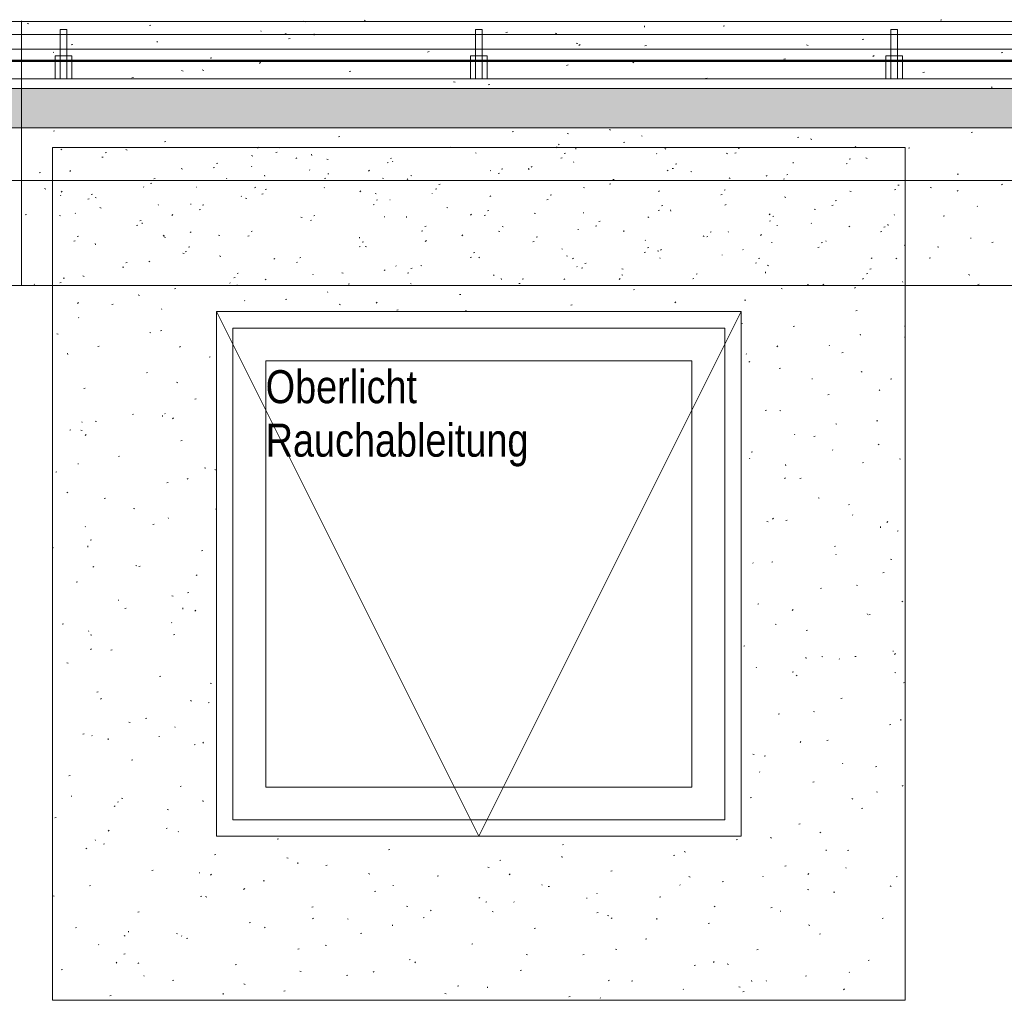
# Model space of a CAD drawing. Extents: x -743 to 300, y 62 to 1112.
# Tile 117 of 179: x -219 to -159, y 711 to 771. Entities that reach past the tile are written whole.
import ezdxf
from ezdxf.lldxf.tags import DXFTag

# ---------------------------------------------------------------- set-up
doc = ezdxf.new("R2010")
doc.units = 0
doc.layers.get('0').update_dxf_attribs({"lineweight": 13})
for name, color, linetype, lineweight, true_color in [('30 -36 Dächer- 3 Dachbeläge', 7, 'Continuous', 15, 0x9999ff), ('30 -36 Dächer- 3 Dachbeläge Gründach', 9, 'Continuous', 9, 0x808080), ('30 -36 Dächer- 4 Dachbekleidungen', 7, 'Continuous', 9, 0xccccff), ('40 -43 Lüftungsanlagen - Entrauchung', 7, 'Continuous', 9, 0xd7f2ff), ('60- 61 allgemeine Ausstattung- 4 Terrassen', 9, 'Continuous', 9, 0x808080), ('70 -72 Beschriftung- 1 Beschriftung allgemein', 7, 'Continuous', 9, 0xff6633), ('70 -76 Bemaßung- 2 Allgemein', 9, 'Continuous', 5, 0x808080)]:
    doc.layers.add(name, color=color, linetype=linetype, lineweight=lineweight, true_color=true_color)
doc.layers.add('70 -73 Bauteildarst.- 2 verdeckt 0.15', color=7, linetype='grob-A06CPV7GL0', lineweight=15)
doc.styles.get("Standard").update_dxf_attribs({"font": 'ARIALN.TTF'})
tags = doc.linetypes.add('grob-A06CPV7GL0', pattern=[14, 3, -8, 3]).pattern_tags.tags
tags[8:9] = [DXFTag(74, 4), DXFTag(75, 0), DXFTag(340, '0'), DXFTag(46, 0.0), DXFTag(50, 0.0), DXFTag(44, 0.0), DXFTag(45, 0.0)]
tags[6:7] = [DXFTag(74, 4), DXFTag(75, 0), DXFTag(340, '0'), DXFTag(46, 0.0), DXFTag(50, 0.0), DXFTag(44, 0.0), DXFTag(45, 0.0)]
tags[4:5] = [DXFTag(74, 4), DXFTag(75, 0), DXFTag(340, '0'), DXFTag(46, 0.0), DXFTag(50, 0.0), DXFTag(44, 0.0), DXFTag(45, 0.0)]

# ---------------------------------------------------------------- blocks, each defined once
blk = doc.blocks.new('Referenz-A06CPV7ML0')
at = {"layer": '30 -36 Dächer- 3 Dachbeläge', "color": 0, "linetype": 'Continuous', "ltscale": 0.15}
for p, q in [((76.456, 766.512), (-606.852, 766.512)), ((-603.052, 764.112), (76.456, 764.112))]:
    blk.add_line(p, q, dxfattribs=at)
at = {"layer": '30 -36 Dächer- 3 Dachbeläge', "color": 0, "lineweight": 9}
for p, q in [((-603.052, 764.112), (76.456, 764.112)), ((-216.804, 763.923), (-216.728, 763.942)), ((-182.887, 764.014), (-182.814, 763.985)), ((-199.414, 763.577), (-199.338, 763.596)), ((-188.809, 763.88), (-188.733, 763.9)), ((-185.459, 763.767), (-185.383, 763.744)), ((-180.893, 763.611), (-180.92, 763.64)), ((-171.42, 763.535), (-171.343, 763.554)), ((-170.623, 763.44), (-170.55, 763.41)), ((-160.815, 763.838), (-160.738, 763.857)), ((-216.292, 762.825), (-216.357, 762.78)), ((-212.377, 762.788), (-212.304, 762.759)), ((-210.019, 763.274), (-209.943, 763.293)), ((-204.287, 762.943), (-204.345, 762.889)), ((-203.033, 762.906), (-203.008, 762.912)), ((-192.629, 762.928), (-192.553, 762.947)), ((-186.07, 762.962), (-186.128, 762.908)), ((-185.958, 763.091), (-185.985, 763.121)), ((-184.931, 762.828), (-184.938, 762.899)), ((-182.024, 763.231), (-181.948, 763.25)), ((-179.509, 762.857), (-179.436, 762.827)), ((-175.038, 762.863), (-174.961, 762.883)), ((-167.853, 762.982), (-167.911, 762.928)), ((-164.635, 762.885), (-164.558, 762.905)), ((-213.839, 762.321), (-213.763, 762.34)), ((-213.637, 762.603), (-213.561, 762.622)), ((-204.712, 762.424), (-204.637, 762.401)), ((-203.234, 762.625), (-203.158, 762.644)), ((-201.947, 762.29), (-202.011, 762.245)), ((-201.046, 762.436), (-201.053, 762.506)), ((-200.114, 762.214), (-200.041, 762.184)), ((-196.248, 762.257), (-196.171, 762.276)), ((-191.023, 762.572), (-191.05, 762.601)), ((-185.844, 762.279), (-185.768, 762.298)), ((-185.643, 762.56), (-185.566, 762.579)), ((-179.996, 762.529), (-180.022, 762.559)), ((-175.755, 762.565), (-175.68, 762.542)), ((-175.24, 762.582), (-175.163, 762.601)), ((-168.253, 762.214), (-168.177, 762.233)), ((-167.245, 762.282), (-167.172, 762.252)), ((-208.999, 761.631), (-208.926, 761.601)), ((-207.054, 761.672), (-206.978, 761.691)), ((-206.853, 761.954), (-206.776, 761.973)), ((-204.708, 761.779), (-204.695, 761.747)), ((-201.153, 761.533), (-201.179, 761.562)), ((-197.53, 761.528), (-197.588, 761.474)), ((-196.449, 761.976), (-196.373, 761.995)), ((-196.088, 762.052), (-196.115, 762.082)), ((-189.463, 761.608), (-189.386, 761.627)), ((-187.85, 761.639), (-187.777, 761.61)), ((-187.793, 761.563), (-187.8, 761.633)), ((-187.601, 761.756), (-187.666, 761.711)), ((-185.061, 762.01), (-185.087, 762.039)), ((-179.313, 761.547), (-179.371, 761.494)), ((-179.06, 761.63), (-178.983, 761.649)), ((-178.858, 761.911), (-178.782, 761.93)), ((-171.678, 761.955), (-171.685, 762.026)), ((-168.455, 761.933), (-168.378, 761.952)), ((-217.659, 761.369), (-217.583, 761.388)), ((-215.748, 761.509), (-215.805, 761.455)), ((-210.673, 761.001), (-210.596, 761.02)), ((-206.218, 761.013), (-206.244, 761.043)), ((-203.908, 761.171), (-203.916, 761.241)), ((-200.269, 761.023), (-200.193, 761.042)), ((-200.068, 761.304), (-199.991, 761.323)), ((-196.736, 761.056), (-196.663, 761.027)), ((-195.191, 760.971), (-195.217, 761)), ((-195.008, 761.222), (-194.933, 761.199)), ((-190.126, 761.49), (-190.152, 761.52)), ((-189.665, 761.326), (-189.588, 761.345)), ((-182.678, 760.959), (-182.602, 760.978)), ((-177.929, 761.465), (-177.853, 761.442)), ((-175.586, 761.065), (-175.513, 761.035)), ((-173.256, 761.221), (-173.32, 761.176)), ((-172.275, 760.981), (-172.198, 761)), ((-172.073, 761.262), (-171.997, 761.281)), ((-161.67, 761.284), (-161.593, 761.303)), ((-217.34, 760.413), (-217.267, 760.384)), ((-211.283, 760.494), (-211.309, 760.523)), ((-210.874, 760.72), (-210.798, 760.739)), ((-208.101, 760.502), (-208.066, 760.499)), ((-204.463, 760.509), (-204.527, 760.464)), ((-203.888, 760.352), (-203.811, 760.371)), ((-200.255, 760.452), (-200.282, 760.481)), ((-193.485, 760.374), (-193.408, 760.393)), ((-193.283, 760.655), (-193.206, 760.674)), ((-184.472, 760.482), (-184.399, 760.452)), ((-182.88, 760.677), (-182.803, 760.696)), ((-175.893, 760.309), (-175.817, 760.328)), ((-165.49, 760.331), (-165.414, 760.35)), ((-165.288, 760.613), (-165.212, 760.632)), ((-163.323, 760.49), (-163.25, 760.46)), ((-158.91, 760.686), (-158.975, 760.641)), ((-216.348, 759.974), (-216.374, 760.004)), ((-216.275, 760.248), (-216.333, 760.194)), ((-214.694, 759.767), (-214.618, 759.786)), ((-214.493, 760.049), (-214.416, 760.068)), ((-214.262, 759.88), (-214.186, 759.857)), ((-205.32, 759.932), (-205.347, 759.961)), ((-205.077, 759.839), (-205.004, 759.809)), ((-204.09, 760.071), (-204.013, 760.09)), ((-198.058, 760.267), (-198.116, 760.214)), ((-197.182, 760.122), (-197.107, 760.099)), ((-197.103, 759.703), (-197.027, 759.722)), ((-196.29, 759.723), (-196.255, 759.72)), ((-193.706, 760.143), (-193.692, 760.11)), ((-190.118, 759.975), (-190.182, 759.93)), ((-186.7, 759.725), (-186.623, 759.744)), ((-186.498, 760.006), (-186.422, 760.025)), ((-179.841, 760.287), (-179.899, 760.233)), ((-176.095, 760.028), (-176.018, 760.047)), ((-172.208, 759.907), (-172.135, 759.877)), ((-168.225, 760.263), (-168.15, 760.24)), ((-161.624, 760.306), (-161.681, 760.252)), ((-213.962, 759.256), (-213.889, 759.226)), ((-210.385, 759.413), (-210.412, 759.442)), ((-208.432, 759.471), (-208.397, 759.468)), ((-207.91, 759.118), (-207.833, 759.137)), ((-207.708, 759.4), (-207.631, 759.419)), ((-197.305, 759.422), (-197.228, 759.441)), ((-192.813, 759.264), (-192.74, 759.235)), ((-179.713, 759.357), (-179.637, 759.376)), ((-175.772, 759.44), (-175.837, 759.395)), ((-170.399, 759.162), (-170.323, 759.139)), ((-169.31, 759.379), (-169.234, 759.398)), ((-169.108, 759.66), (-169.032, 759.679)), ((-160.43, 759.318), (-160.456, 759.347)), ((-218.515, 758.815), (-218.438, 758.834)), ((-216.435, 758.78), (-216.36, 758.757)), ((-215.45, 758.893), (-215.477, 758.922)), ((-209.518, 758.833), (-209.576, 758.78)), ((-201.699, 758.681), (-201.626, 758.652)), ((-200.923, 758.75), (-200.847, 758.769)), ((-196.621, 758.691), (-196.586, 758.689)), ((-195.263, 758.651), (-195.27, 758.722)), ((-191.301, 758.853), (-191.359, 758.799)), ((-190.52, 758.772), (-190.443, 758.791)), ((-190.318, 759.054), (-190.242, 759.073)), ((-187.478, 758.92), (-187.403, 758.897)), ((-184.479, 758.943), (-184.444, 758.941)), ((-180.549, 758.689), (-180.476, 758.66)), ((-179.915, 759.076), (-179.838, 759.095)), ((-179.147, 759.043), (-179.155, 759.114)), ((-173.084, 758.872), (-173.142, 758.818)), ((-172.928, 758.708), (-172.852, 758.727)), ((-165.495, 758.798), (-165.521, 758.827)), ((-162.525, 758.73), (-162.449, 758.749)), ((-211.73, 758.166), (-211.653, 758.185)), ((-211.528, 758.447), (-211.452, 758.466)), ((-211.378, 758.259), (-211.385, 758.329)), ((-201.125, 758.469), (-201.048, 758.488)), ((-194.138, 758.101), (-194.062, 758.12)), ((-189.435, 758.107), (-189.362, 758.077)), ((-183.735, 758.123), (-183.659, 758.142)), ((-183.533, 758.405), (-183.457, 758.424)), ((-173.13, 758.427), (-173.054, 758.446)), ((-172.668, 758.164), (-172.633, 758.162)), ((-170.56, 758.279), (-170.586, 758.308)), ((-168.286, 758.115), (-168.213, 758.085)), ((-166.143, 758.059), (-166.067, 758.078)), ((-165.894, 758.171), (-165.902, 758.241)), ((-215.348, 757.495), (-215.272, 757.514)), ((-210.046, 757.573), (-210.104, 757.519)), ((-210.04, 757.464), (-209.967, 757.434)), ((-208.397, 757.774), (-208.461, 757.729)), ((-206.732, 757.578), (-206.656, 757.555)), ((-204.945, 757.517), (-204.868, 757.536)), ((-204.743, 757.798), (-204.667, 757.817)), ((-198.125, 757.386), (-198.132, 757.457)), ((-194.34, 757.82), (-194.263, 757.839)), ((-191.829, 757.592), (-191.886, 757.538)), ((-189.652, 757.82), (-189.577, 757.797)), ((-187.353, 757.452), (-187.277, 757.471)), ((-184.81, 757.912), (-184.775, 757.91)), ((-182.01, 757.778), (-182.017, 757.849)), ((-177.171, 757.532), (-177.098, 757.502)), ((-176.95, 757.474), (-176.874, 757.493)), ((-176.748, 757.755), (-176.672, 757.774)), ((-175.625, 757.759), (-175.651, 757.788)), ((-173.612, 757.611), (-173.669, 757.558)), ((-166.345, 757.777), (-166.269, 757.796)), ((-160.857, 757.385), (-160.822, 757.383)), ((-215.55, 757.213), (-215.473, 757.232)), ((-214.24, 756.994), (-214.248, 757.064)), ((-208.563, 756.845), (-208.487, 756.865)), ((-198.16, 756.867), (-198.084, 756.887)), ((-197.958, 757.149), (-197.882, 757.168)), ((-197.776, 756.889), (-197.703, 756.86)), ((-194.051, 757.239), (-194.116, 757.194)), ((-187.555, 757.171), (-187.479, 757.19)), ((-185.755, 756.72), (-185.781, 756.75)), ((-180.69, 757.24), (-180.716, 757.269)), ((-180.568, 756.803), (-180.492, 756.822)), ((-172.999, 757.133), (-172.964, 757.131)), ((-170.165, 756.825), (-170.089, 756.844)), ((-169.964, 757.106), (-169.887, 757.125)), ((-169.662, 757.197), (-169.688, 757.227)), ((-164.908, 756.957), (-164.852, 756.935)), ((-162.869, 756.86), (-162.793, 756.837)), ((-159.56, 757.128), (-159.484, 757.147)), ((-208.905, 756.478), (-208.83, 756.455)), ((-208.765, 756.564), (-208.688, 756.583)), ((-206.662, 756.306), (-206.589, 756.277)), ((-203.289, 756.158), (-203.347, 756.104)), ((-201.778, 756.196), (-201.702, 756.215)), ((-191.375, 756.218), (-191.299, 756.237)), ((-191.173, 756.5), (-191.097, 756.519)), ((-190.819, 756.201), (-190.846, 756.23)), ((-185.512, 756.314), (-185.439, 756.285)), ((-185.072, 756.177), (-185.13, 756.124)), ((-180.77, 756.522), (-180.694, 756.541)), ((-179.949, 756.618), (-179.873, 756.595)), ((-179.792, 756.158), (-179.818, 756.188)), ((-179.706, 756.705), (-179.77, 756.66)), ((-176.014, 756.382), (-176.001, 756.349)), ((-174.727, 756.678), (-174.753, 756.707)), ((-173.784, 756.154), (-173.707, 756.173)), ((-166.855, 756.197), (-166.913, 756.143)), ((-165.36, 756.17), (-165.425, 756.125)), ((-163.38, 756.176), (-163.304, 756.195)), ((-212.585, 755.612), (-212.509, 755.631)), ((-212.383, 755.893), (-212.307, 755.912)), ((-210.913, 755.993), (-210.977, 755.948)), ((-201.98, 755.915), (-201.904, 755.934)), ((-195.884, 755.681), (-195.911, 755.711)), ((-194.993, 755.547), (-194.917, 755.566)), ((-194.398, 755.732), (-194.325, 755.702)), ((-184.857, 755.639), (-184.883, 755.668)), ((-184.59, 755.569), (-184.514, 755.588)), ((-184.388, 755.851), (-184.312, 755.87)), ((-182.122, 755.518), (-182.047, 755.495)), ((-173.985, 755.872), (-173.909, 755.892)), ((-173.249, 755.74), (-173.176, 755.71)), ((-166.999, 755.505), (-166.922, 755.524)), ((-216.203, 754.941), (-216.127, 754.96)), ((-215.003, 755.089), (-214.93, 755.059)), ((-205.8, 754.963), (-205.724, 754.982)), ((-205.598, 755.244), (-205.522, 755.263)), ((-200.949, 755.162), (-200.976, 755.191)), ((-199.202, 755.276), (-199.126, 755.253)), ((-196.568, 755.458), (-196.632, 755.413)), ((-195.195, 755.266), (-195.119, 755.285)), ((-189.922, 755.119), (-189.948, 755.149)), ((-189.479, 754.867), (-189.487, 754.937)), ((-182.222, 754.924), (-182.287, 754.879)), ((-182.134, 755.157), (-182.061, 755.127)), ((-177.805, 754.92), (-177.729, 754.939)), ((-177.604, 755.201), (-177.527, 755.22)), ((-173.364, 755.259), (-173.372, 755.329)), ((-167.383, 754.936), (-167.44, 754.882)), ((-167.2, 755.223), (-167.124, 755.242)), ((-160.985, 755.165), (-160.912, 755.136)), ((76.456, 754.512), (-593.852, 754.512)), ((-217.976, 754.59), (-217.962, 754.557)), ((-216.405, 754.659), (-216.329, 754.678)), ((-206.014, 754.642), (-206.041, 754.672)), ((-205.595, 754.474), (-205.602, 754.545)), ((-203.817, 754.897), (-203.874, 754.844)), ((-202.739, 754.514), (-202.734, 754.512)), ((-198.813, 754.595), (-198.737, 754.614)), ((-194.987, 754.6), (-195.013, 754.629)), ((-188.41, 754.617), (-188.334, 754.636)), ((-188.209, 754.898), (-188.132, 754.917)), ((-185.6, 754.917), (-185.657, 754.863)), ((-170.819, 754.552), (-170.742, 754.571)), ((-169.871, 754.582), (-169.798, 754.553)), ((-167.877, 754.389), (-167.941, 754.344)), ((-165.011, 754.745), (-164.998, 754.713)), ((-160.416, 754.574), (-160.339, 754.593)), ((-211.625, 753.931), (-211.552, 753.902)), ((-209.418, 754.291), (-209.342, 754.311)), ((-200.052, 754.08), (-200.078, 754.11)), ((-192.029, 753.946), (-191.952, 753.965)), ((-181.424, 754.249), (-181.347, 754.268)), ((-172.419, 754.316), (-172.343, 754.293)), ((-215.277, 753.463), (-215.335, 753.409)), ((-213.238, 753.339), (-213.162, 753.358)), ((-205.117, 753.561), (-205.143, 753.59)), ((-202.634, 753.642), (-202.557, 753.661)), ((-199.361, 753.357), (-199.288, 753.327)), ((-197.06, 753.483), (-197.118, 753.429)), ((-185.244, 753.296), (-185.167, 753.316)), ((-178.843, 753.502), (-178.9, 753.448)), ((-174.639, 753.6), (-174.562, 753.619)), ((-215.246, 752.522), (-215.273, 752.551)), ((-210.182, 753.042), (-210.208, 753.071)), ((-195.849, 752.993), (-195.772, 753.012)), ((-191.672, 752.974), (-191.596, 752.951)), ((-167.854, 752.951), (-167.778, 752.97)), ((-174.834, 752.207), (-174.761, 752.178)), ((-171.674, 751.998), (-171.598, 752.017)), ((-164.889, 752.014), (-164.852, 752.003)), ((-216.588, 751.556), (-216.515, 751.527)), ((-210.925, 751.631), (-210.85, 751.608)), ((-210.274, 751.737), (-210.197, 751.756)), ((-167.581, 751.474), (-167.588, 751.545)), ((-164.889, 751.349), (-164.852, 751.358)), ((-214.094, 750.785), (-214.017, 750.804)), ((-209.048, 750.788), (-209.105, 750.734)), ((-172.614, 750.827), (-172.671, 750.773)), ((-169.458, 750.826), (-169.485, 750.856)), ((-215.927, 750.297), (-215.934, 750.368)), ((-207.309, 750.136), (-207.232, 750.155)), ((-174.523, 750.307), (-174.55, 750.336)), ((-168.709, 750.397), (-168.633, 750.416)), ((-174.327, 749.873), (-174.391, 749.828)), ((-211.129, 749.183), (-211.053, 749.202)), ((-172.529, 749.444), (-172.453, 749.463)), ((-167.533, 749.258), (-167.46, 749.228)), ((-209.287, 748.607), (-209.214, 748.577)), ((-170.532, 748.821), (-170.496, 748.819)), ((-165.744, 748.795), (-165.668, 748.814)), ((-214.949, 748.231), (-214.873, 748.25)), ((-169.565, 747.843), (-169.488, 747.862)), ((-166.384, 748.151), (-166.442, 748.097)), ((-208.164, 747.582), (-208.088, 747.601)), ((-211.984, 746.629), (-211.908, 746.648)), ((-210.143, 746.513), (-210.151, 746.583)), ((-209.978, 746.671), (-210.004, 746.7)), ((-173.385, 746.89), (-173.308, 746.909)), ((-172.496, 746.883), (-172.423, 746.853)), ((-215.043, 746.151), (-215.069, 746.18)), ((-214.25, 746.231), (-214.177, 746.202)), ((-209.468, 746.426), (-209.532, 746.381)), ((-169.082, 746.067), (-169.007, 746.044)), ((-166.6, 746.241), (-166.523, 746.26)), ((-215.804, 745.677), (-215.728, 745.696)), ((-215.118, 745.684), (-215.043, 745.661)), ((-214.807, 745.418), (-214.864, 745.364)), ((-171.589, 745.431), (-171.576, 745.398)), ((-209.019, 745.028), (-208.943, 745.047)), ((-170.42, 745.288), (-170.343, 745.308)), ((-166.431, 744.822), (-166.496, 744.777)), ((-174.24, 744.336), (-174.163, 744.355)), ((-169.254, 744.455), (-169.281, 744.485)), ((-215.308, 743.626), (-215.273, 743.624)), ((-212.839, 744.075), (-212.763, 744.094)), ((-174.319, 743.936), (-174.346, 743.965)), ((-172.13, 743.512), (-172.137, 743.583)), ((-167.455, 743.687), (-167.379, 743.706)), ((-165.195, 743.933), (-165.122, 743.903)), ((-216.66, 743.123), (-216.583, 743.142)), ((-207.588, 743.382), (-207.513, 743.359)), ((-206.949, 743.282), (-206.876, 743.252)), ((-209.875, 742.474), (-209.798, 742.493)), ((-208.577, 742.742), (-208.635, 742.689)), ((-172.143, 742.781), (-172.201, 742.727)), ((-171.275, 742.734), (-171.199, 742.753)), ((-215.918, 741.909), (-215.982, 741.864)), ((-213.695, 741.521), (-213.618, 741.54)), ((-170.158, 741.558), (-170.085, 741.528)), ((-168.31, 741.133), (-168.234, 741.152)), ((-211.912, 740.907), (-211.839, 740.877)), ((-206.91, 740.872), (-206.852, 740.887)), ((-168.064, 740.51), (-168.029, 740.507)), ((-210.73, 739.92), (-210.654, 739.939)), ((-209.774, 740.3), (-209.8, 740.329)), ((-173.275, 740.12), (-173.2, 740.097)), ((-172.881, 740.305), (-172.946, 740.26)), ((-172.13, 740.18), (-172.054, 740.199)), ((-165.914, 740.106), (-165.972, 740.052)), ((-214.839, 739.78), (-214.865, 739.809)), ((-166.346, 739.728), (-166.354, 739.798)), ((-165.345, 739.531), (-165.269, 739.55)), ((-214.55, 738.967), (-214.474, 738.986)), ((-216.852, 738.522), (-216.802, 738.502)), ((-214.692, 738.551), (-214.7, 738.621)), ((-207.765, 738.318), (-207.689, 738.337)), ((-169.165, 738.579), (-169.089, 738.598)), ((-169.051, 738.084), (-169.077, 738.114)), ((-174.116, 737.565), (-174.142, 737.594)), ((-172.986, 737.626), (-172.909, 737.645)), ((-165.745, 737.818), (-165.67, 737.795)), ((-214.336, 737.372), (-214.394, 737.319)), ((-211.782, 737.436), (-211.706, 737.413)), ((-211.585, 737.366), (-211.509, 737.385)), ((-166.201, 736.977), (-166.124, 736.996)), ((-215.405, 736.413), (-215.329, 736.432)), ((-208.022, 736.858), (-208.087, 736.813)), ((-208.62, 735.764), (-208.544, 735.783)), ((-170.021, 736.025), (-169.944, 736.044)), ((-167.821, 736.233), (-167.748, 736.204)), ((-212.841, 735.315), (-212.805, 735.312)), ((-209.575, 735.582), (-209.502, 735.553)), ((-164.986, 735.254), (-165.051, 735.209)), ((-212.44, 734.812), (-212.364, 734.831)), ((-208.909, 734.766), (-208.916, 734.837)), ((-208.107, 734.697), (-208.164, 734.643)), ((-173.841, 735.072), (-173.764, 735.091)), ((-171.673, 734.736), (-171.73, 734.682)), ((-209.57, 733.928), (-209.596, 733.958)), ((-167.165, 734.48), (-167.152, 734.447)), ((-167.056, 734.423), (-166.98, 734.442)), ((-216.261, 733.859), (-216.184, 733.878)), ((-214.635, 733.409), (-214.661, 733.438)), ((-172.784, 733.858), (-172.711, 733.829)), ((-170.876, 733.471), (-170.8, 733.49)), ((-214.538, 733.207), (-214.465, 733.178)), ((-209.476, 733.21), (-209.399, 733.229)), ((-214.472, 732.342), (-214.537, 732.297)), ((-213.296, 732.257), (-213.219, 732.277)), ((-174.696, 732.518), (-174.62, 732.537)), ((-165.597, 732.198), (-165.561, 732.196)), ((-170.895, 731.766), (-170.902, 731.837)), ((-169.938, 731.872), (-169.863, 731.849)), ((-168.847, 731.713), (-168.873, 731.743)), ((-167.911, 731.869), (-167.835, 731.888)), ((-165.443, 732.06), (-165.501, 732.007)), ((-215.975, 731.489), (-215.899, 731.466)), ((-173.912, 731.194), (-173.938, 731.223)), ((-171.731, 730.917), (-171.655, 730.936)), ((-165.483, 730.909), (-165.41, 730.879)), ((-210.331, 730.656), (-210.255, 730.675)), ((-171.436, 730.738), (-171.501, 730.693)), ((-214.151, 729.703), (-214.075, 729.722)), ((-207.237, 730.257), (-207.164, 730.228)), ((-164.946, 730.268), (-164.87, 730.287)), ((-213.865, 729.327), (-213.923, 729.273)), ((-208.445, 729.187), (-208.37, 729.164)), ((-168.766, 729.315), (-168.69, 729.334)), ((-207.366, 729.054), (-207.29, 729.073)), ((-170.446, 728.534), (-170.373, 728.504)), ((-211.186, 728.102), (-211.11, 728.121)), ((-172.587, 728.363), (-172.51, 728.382)), ((-165.112, 727.981), (-165.119, 728.052)), ((-212.2, 727.882), (-212.127, 727.853)), ((-209.366, 727.557), (-209.393, 727.587)), ((-165.802, 727.713), (-165.725, 727.733)), ((-215.006, 727.149), (-214.93, 727.168)), ((-214.431, 727.038), (-214.458, 727.067)), ((-213.458, 726.805), (-213.465, 726.875)), ((-210.373, 727.003), (-210.338, 727.001)), ((-169.622, 726.761), (-169.545, 726.78)), ((-208.221, 726.5), (-208.145, 726.519)), ((-207.636, 726.652), (-207.694, 726.598)), ((-171.202, 726.69), (-171.26, 726.637)), ((-212.041, 725.548), (-211.965, 725.567)), ((-174.132, 725.925), (-174.056, 725.902)), ((-173.442, 725.809), (-173.365, 725.828)), ((-168.643, 725.342), (-168.669, 725.372)), ((-166.657, 725.159), (-166.581, 725.178)), ((-215.861, 724.595), (-215.785, 724.614)), ((-173.708, 724.823), (-173.734, 724.852)), ((-209.077, 723.946), (-209, 723.965)), ((-170.477, 724.207), (-170.401, 724.226)), ((-164.973, 724.015), (-165.03, 723.961)), ((-215.705, 723.373), (-215.691, 723.34)), ((-212.638, 723.24), (-212.563, 723.217)), ((-207.674, 723.02), (-207.682, 723.09)), ((-174.297, 723.255), (-174.221, 723.274)), ((-168.108, 723.209), (-168.035, 723.179)), ((-166.602, 723.623), (-166.526, 723.6)), ((-213.027, 722.775), (-213.091, 722.729)), ((-212.897, 722.994), (-212.82, 723.013)), ((-209.862, 722.558), (-209.789, 722.528)), ((-167.512, 722.605), (-167.436, 722.624)), ((-216.717, 722.041), (-216.64, 722.06)), ((-209.932, 721.392), (-209.855, 721.411)), ((-171.332, 721.653), (-171.256, 721.672)), ((-214.227, 720.667), (-214.254, 720.696)), ((-213.395, 721.281), (-213.453, 721.228)), ((-209.162, 721.186), (-209.189, 721.216)), ((-203.147, 720.743), (-203.071, 720.762)), ((-175.152, 720.7), (-175.076, 720.72)), ((-173.071, 720.834), (-172.998, 720.804)), ((-169.991, 721.171), (-170.055, 721.126)), ((-214.825, 720.183), (-214.752, 720.153)), ((-213.752, 720.44), (-213.676, 720.459)), ((-196.362, 720.094), (-196.286, 720.113)), ((-185.757, 720.397), (-185.681, 720.416)), ((-169.66, 720.02), (-169.668, 720.09)), ((-206.967, 719.791), (-206.891, 719.81)), ((-202.562, 719.608), (-202.489, 719.579)), ((-185.776, 719.628), (-185.783, 719.698)), ((-178.972, 719.748), (-178.896, 719.767)), ((-178.325, 719.978), (-178.25, 719.955)), ((-168.367, 720.051), (-168.291, 720.07)), ((-201.891, 719.235), (-201.898, 719.306)), ((-200.182, 719.141), (-200.106, 719.16)), ((-190.298, 719.033), (-190.225, 719.004)), ((-189.577, 719.445), (-189.501, 719.464)), ((-172.188, 719.099), (-172.111, 719.118)), ((-168.439, 718.971), (-168.466, 719.001)), ((-210.787, 718.838), (-210.711, 718.857)), ((-207.906, 718.691), (-207.87, 718.689)), ((-207.166, 718.606), (-207.223, 718.552)), ((-197.578, 718.636), (-197.503, 718.613)), ((-193.397, 718.492), (-193.321, 718.511)), ((-188.949, 718.625), (-189.006, 718.572)), ((-182.792, 718.796), (-182.716, 718.815)), ((-178.034, 718.459), (-177.961, 718.429)), ((-173.504, 718.452), (-173.53, 718.481)), ((-170.732, 718.645), (-170.789, 718.591)), ((-165.403, 718.45), (-165.326, 718.469)), ((-214.607, 717.886), (-214.531, 717.905)), ((-205.131, 717.724), (-205.196, 717.678)), ((-204.002, 718.189), (-203.926, 718.208)), ((-196.095, 717.912), (-196.059, 717.91)), ((-187.01, 717.975), (-186.997, 717.943)), ((-186.613, 717.843), (-186.536, 717.862)), ((-178.569, 717.932), (-178.595, 717.962)), ((-176.008, 718.146), (-175.931, 718.165)), ((-165.771, 717.884), (-165.698, 717.855)), ((-216.831, 717.293), (-216.756, 717.27)), ((-207.822, 717.237), (-207.746, 717.256)), ((-207.525, 717.233), (-207.452, 717.204)), ((-197.217, 717.54), (-197.141, 717.559)), ((-190.786, 717.189), (-190.851, 717.144)), ((-184.284, 717.133), (-184.248, 717.131)), ((-183.634, 717.413), (-183.66, 717.442)), ((-179.828, 717.194), (-179.751, 717.213)), ((-170.795, 717.676), (-170.72, 717.653)), ((-169.223, 717.497), (-169.146, 717.516)), ((-201.038, 716.587), (-200.961, 716.606)), ((-195.261, 716.658), (-195.188, 716.629)), ((-190.433, 716.891), (-190.356, 716.91)), ((-188.699, 716.893), (-188.725, 716.923)), ((-176.441, 716.654), (-176.505, 716.609)), ((-173.043, 716.545), (-172.966, 716.564)), ((-211.642, 716.284), (-211.566, 716.303)), ((-200.937, 715.931), (-200.994, 715.877)), ((-198.829, 715.854), (-198.855, 715.884)), ((-194.253, 715.938), (-194.176, 715.957)), ((-193.764, 716.374), (-193.79, 716.403)), ((-190.048, 716.334), (-189.973, 716.311)), ((-183.648, 716.242), (-183.571, 716.261)), ((-182.997, 716.084), (-182.924, 716.054)), ((-182.719, 715.95), (-182.777, 715.896)), ((-179.992, 715.843), (-180, 715.913)), ((-172.473, 716.354), (-172.437, 716.351)), ((-166.258, 715.896), (-166.182, 715.915)), ((-215.462, 715.332), (-215.386, 715.351)), ((-204.858, 715.635), (-204.781, 715.654)), ((-203.894, 715.335), (-203.92, 715.364)), ((-196.108, 715.451), (-196.115, 715.521)), ((-187.468, 715.289), (-187.391, 715.308)), ((-176.863, 715.592), (-176.786, 715.611)), ((-170.734, 715.509), (-170.661, 715.48)), ((-212.488, 714.858), (-212.415, 714.829)), ((-212.223, 715.058), (-212.23, 715.129)), ((-209.301, 714.991), (-209.226, 714.968)), ((-208.959, 714.815), (-208.985, 714.845)), ((-208.678, 714.682), (-208.601, 714.702)), ((-198.073, 714.986), (-197.996, 715.005)), ((-170.078, 714.943), (-170.002, 714.962)), ((-214.024, 714.296), (-214.05, 714.325)), ((-200.224, 714.283), (-200.151, 714.254)), ((-191.288, 714.337), (-191.211, 714.356)), ((-180.683, 714.64), (-180.607, 714.659)), ((-212.498, 713.73), (-212.421, 713.749)), ((-201.893, 714.033), (-201.816, 714.052)), ((-187.96, 713.709), (-187.887, 713.679)), ((-184.503, 713.687), (-184.427, 713.707)), ((-182.518, 714.032), (-182.443, 714.009)), ((-173.898, 713.991), (-173.822, 714.01)), ((-212.924, 713.236), (-212.982, 713.182)), ((-211.581, 713.207), (-211.646, 713.162)), ((-205.713, 713.081), (-205.636, 713.1)), ((-195.108, 713.384), (-195.032, 713.403)), ((-194.707, 713.255), (-194.765, 713.202)), ((-177.718, 713.038), (-177.642, 713.057)), ((-176.49, 713.275), (-176.548, 713.221)), ((-175.697, 713.134), (-175.624, 713.105)), ((-167.113, 713.342), (-167.037, 713.361)), ((-216.318, 712.778), (-216.241, 712.797)), ((-211.28, 712.422), (-211.267, 712.389)), ((-201.771, 712.689), (-201.696, 712.666)), ((-198.928, 712.432), (-198.852, 712.451)), ((-197.236, 712.673), (-197.301, 712.628)), ((-188.323, 712.735), (-188.247, 712.754)), ((-170.933, 712.389), (-170.857, 712.408)), ((-168.235, 712.6), (-168.262, 712.63)), ((-209.533, 712.128), (-209.456, 712.147)), ((-205.187, 711.908), (-205.114, 711.879)), ((-192.143, 711.783), (-192.067, 711.802)), ((-190.324, 711.666), (-190.332, 711.736)), ((-182.891, 712.138), (-182.955, 712.093)), ((-181.538, 712.086), (-181.462, 712.105)), ((-174.988, 711.729), (-174.913, 711.706)), ((-174.209, 712.058), (-174.217, 712.129)), ((-173.3, 712.081), (-173.327, 712.11)), ((-213.353, 711.176), (-213.277, 711.195)), ((-206.44, 711.274), (-206.447, 711.344)), ((-202.748, 711.479), (-202.672, 711.498)), ((-192.923, 711.334), (-192.85, 711.304)), ((-185.358, 711.133), (-185.282, 711.152)), ((-178.365, 711.561), (-178.392, 711.591)), ((-174.753, 711.437), (-174.677, 711.456)), ((-168.545, 711.603), (-168.61, 711.558)), ((-183.43, 711.042), (-183.457, 711.071))]:
    blk.add_line(p, q, dxfattribs=at)
at = {"layer": '30 -36 Dächer- 3 Dachbeläge', "color": 0, "linetype": 'Continuous', "lineweight": 9, "ltscale": 0.13}
for p, q in [((-216.852, 762.912), (-216.852, 710.912)), ((-164.852, 762.912), (-216.852, 762.912)), ((-164.852, 710.912), (-164.852, 762.912)), ((-206.852, 720.912), (-206.852, 752.912)), ((-206.852, 752.912), (-174.852, 752.912)), ((-174.852, 752.912), (-174.852, 720.912)), ((-174.852, 720.912), (-206.852, 720.912)), ((-216.852, 710.912), (-164.852, 710.912))]:
    blk.add_line(p, q, dxfattribs=at)
at = {"layer": '30 -36 Dächer- 3 Dachbeläge', "color": 0, "lineweight": 0}
for points in [[(-603.052, 764.112), (-603.052, 766.512), (76.456, 765.155)], [(76.456, 765.155), (-603.052, 766.512), (76.456, 766.512)], [(-603.052, 764.112), (76.456, 765.155), (76.456, 764.112)]]:
    blk.add_solid(points, dxfattribs=at)
at = {"layer": '30 -36 Dächer- 3 Dachbeläge Gründach', "color": 0, "linetype": 'Continuous', "ltscale": 0.13}
blk.add_line((76.456, 760.912), (-593.852, 760.912), dxfattribs=at)
at = {"layer": '30 -36 Dächer- 4 Dachbekleidungen', "color": 0, "linetype": 'Continuous', "ltscale": 0.13}
for p, q in [((-600.452, 770.612), (76.456, 770.612)), ((-215.985, 770.112), (-216.385, 770.112)), ((-216.385, 770.112), (-216.385, 768.512)), ((-215.985, 768.512), (-215.985, 770.112)), ((-190.652, 770.112), (-191.052, 770.112)), ((-191.052, 770.112), (-191.052, 768.512)), ((-190.652, 768.512), (-190.652, 770.112)), ((-165.319, 770.112), (-165.719, 770.112)), ((-165.719, 770.112), (-165.719, 768.512)), ((-165.319, 768.512), (-165.319, 770.112)), ((76.456, 769.812), (-600.452, 769.812)), ((-600.452, 768.912), (76.456, 768.912)), ((-216.385, 768.512), (-216.685, 768.512)), ((-216.685, 768.512), (-216.685, 767.112)), ((-216.385, 767.112), (-216.385, 768.512)), ((-216.385, 768.512), (-215.985, 768.512)), ((-215.985, 768.512), (-215.985, 767.112)), ((-215.985, 768.512), (-215.685, 768.512)), ((-215.685, 768.512), (-215.685, 767.112)), ((-191.052, 768.512), (-191.352, 768.512)), ((-191.352, 768.512), (-191.352, 767.112)), ((-191.052, 767.112), (-191.052, 768.512)), ((-191.052, 768.512), (-190.652, 768.512)), ((-190.652, 768.512), (-190.652, 767.112)), ((-190.652, 768.512), (-190.352, 768.512)), ((-190.352, 768.512), (-190.352, 767.112)), ((-165.719, 768.512), (-166.019, 768.512)), ((-166.019, 768.512), (-166.019, 767.112)), ((-165.719, 767.112), (-165.719, 768.512)), ((-165.719, 768.512), (-165.319, 768.512)), ((-165.319, 768.512), (-165.319, 767.112)), ((-165.319, 768.512), (-165.019, 768.512)), ((-165.019, 768.512), (-165.019, 767.112)), ((76.456, 767.112), (-600.452, 767.112)), ((-216.685, 767.112), (-216.385, 767.112)), ((-215.985, 767.112), (-216.385, 767.112)), ((-215.685, 767.112), (-215.985, 767.112)), ((-191.352, 767.112), (-191.052, 767.112)), ((-190.652, 767.112), (-191.052, 767.112)), ((-190.352, 767.112), (-190.652, 767.112)), ((-166.019, 767.112), (-165.719, 767.112)), ((-165.319, 767.112), (-165.719, 767.112)), ((-165.019, 767.112), (-165.319, 767.112))]:
    blk.add_line(p, q, dxfattribs=at)
at = {"layer": '40 -43 Lüftungsanlagen - Entrauchung', "color": 0}
for p, q in [((-206.852, 752.912), (-174.852, 752.912)), ((-206.852, 720.912), (-206.852, 752.912)), ((-206.852, 752.912), (-190.852, 720.912)), ((-190.852, 720.912), (-174.852, 752.912)), ((-174.852, 752.912), (-174.852, 720.912)), ((-174.852, 720.912), (-206.852, 720.912))]:
    blk.add_line(p, q, dxfattribs=at)
at = {"layer": '40 -43 Lüftungsanlagen - Entrauchung', "color": 0, "linetype": 'Continuous', "ltscale": 0.13}
for p, q in [((-203.852, 749.912), (-177.852, 749.912)), ((-203.852, 723.912), (-203.852, 749.912)), ((-177.852, 749.912), (-177.852, 723.912)), ((-177.852, 723.912), (-203.852, 723.912))]:
    blk.add_line(p, q, dxfattribs=at)
at = {"layer": '60- 61 allgemeine Ausstattung- 4 Terrassen', "color": 0}
for p, q in [((-201.523, 770.618), (-201.431, 770.581)), ((-197.788, 770.652), (-197.821, 770.688)), ((-162.696, 770.69), (-162.601, 770.714)), ((-218.391, 770.492), (-218.297, 770.463)), ((-210.946, 770.364), (-210.85, 770.388)), ((-204.119, 770.002), (-204.152, 770.039)), ((-189.209, 769.932), (-189.113, 769.956)), ((-180.742, 770.254), (-180.752, 770.342)), ((-175.952, 770.311), (-175.857, 770.335)), ((-210.451, 769.353), (-210.483, 769.39)), ((-202.61, 769.87), (-202.691, 769.813)), ((-202.465, 769.553), (-202.369, 769.576)), ((-200.887, 769.763), (-200.896, 769.851)), ((-186.193, 769.9), (-186.102, 769.863)), ((-167.471, 769.499), (-167.376, 769.523)), ((-216.782, 768.704), (-216.815, 768.74)), ((-215.721, 769.174), (-215.625, 769.197)), ((-193.984, 768.741), (-193.888, 768.765)), ((-184.912, 769.292), (-184.818, 769.263)), ((-184.679, 769.201), (-184.759, 769.145)), ((-180.728, 769.12), (-180.632, 769.144)), ((-170.863, 769.181), (-170.772, 769.145)), ((-207.24, 768.362), (-207.144, 768.386)), ((-181.388, 768.141), (-181.46, 768.074)), ((-172.246, 768.309), (-172.151, 768.333)), ((-166.747, 768.533), (-166.827, 768.477)), ((-158.99, 768.688), (-158.895, 768.712)), ((-208.979, 767.614), (-208.885, 767.585)), ((-207.726, 767.649), (-207.635, 767.612)), ((-204.16, 768.117), (-204.232, 768.05)), ((-198.759, 767.551), (-198.663, 767.574)), ((-185.503, 767.93), (-185.407, 767.954)), ((-212.015, 767.172), (-211.919, 767.195)), ((-192.397, 766.931), (-192.305, 766.894)), ((-177.022, 767.118), (-176.926, 767.142)), ((-163.765, 767.497), (-163.67, 767.521)), ((-190.278, 766.739), (-190.182, 766.763)), ((-159.546, 766.584), (-159.579, 766.621))]:
    blk.add_line(p, q, dxfattribs=at)
at = {"layer": '60- 61 allgemeine Ausstattung- 4 Terrassen', "color": 0, "linetype": 'grob-A06CPV7GL0', "lineweight": 50, "ltscale": 0.5}
blk.add_line((76.456, 768.212), (-601.052, 768.212), dxfattribs=at)
at = {"layer": '70 -73 Bauteildarst.- 2 verdeckt 0.15', "color": 0, "linetype": 'grob-A06CPV7GL0', "ltscale": 0.15}
for p, q in [((-205.852, 751.912), (-175.852, 751.912)), ((-205.852, 721.912), (-205.852, 751.912)), ((-175.852, 751.912), (-175.852, 721.912)), ((-175.852, 721.912), (-205.852, 721.912))]:
    blk.add_line(p, q, dxfattribs=at)
at = {"layer": '70 -76 Bemaßung- 2 Allgemein', "color": 0, "linetype": 'Continuous', "ltscale": 0.13}
for p, q in [((-218.716, 770.612), (-218.776, 770.612)), ((-218.745, 770.601), (-218.766, 770.623)), ((-218.756, 770.633), (-218.756, 770.654)), ((-218.756, 770.602), (-218.756, 770.633)), ((-218.756, 767.112), (-218.756, 770.612)), ((-218.716, 767.112), (-218.776, 767.112)), ((-218.716, 767.112), (-218.776, 767.112)), ((-218.766, 767.123), (-218.745, 767.101)), ((-218.766, 767.123), (-218.745, 767.101)), ((-218.756, 767.122), (-218.756, 767.091)), ((-218.756, 767.122), (-218.756, 767.091)), ((-218.756, 767.091), (-218.756, 767.07)), ((-218.756, 766.533), (-218.756, 767.091)), ((-218.716, 766.512), (-218.776, 766.512)), ((-218.716, 766.512), (-218.776, 766.512)), ((-218.745, 766.501), (-218.766, 766.523)), ((-218.745, 766.501), (-218.766, 766.523)), ((-218.756, 766.533), (-218.756, 766.554)), ((-218.756, 766.502), (-218.756, 766.533)), ((-218.756, 766.502), (-218.756, 766.533)), ((-218.756, 764.112), (-218.756, 766.512)), ((-218.716, 764.112), (-218.776, 764.112)), ((-218.716, 764.112), (-218.776, 764.112)), ((-218.766, 764.123), (-218.745, 764.101)), ((-218.766, 764.123), (-218.745, 764.101)), ((-218.756, 764.122), (-218.756, 764.091)), ((-218.756, 764.122), (-218.756, 764.091)), ((-218.756, 764.091), (-218.756, 764.07)), ((-218.756, 754.533), (-218.756, 764.091)), ((-218.716, 754.512), (-218.776, 754.512)), ((-218.745, 754.501), (-218.766, 754.523)), ((-218.756, 754.502), (-218.756, 754.533))]:
    blk.add_line(p, q, dxfattribs=at)
at = {"layer": '70 -72 Beschriftung- 1 Beschriftung allgemein', "color": 0, "linetype": 'Continuous', "ltscale": 0.13, "char_height": 2.01377, "attachment_point": 1, "rotation": 359.99467}
for s, insert in [('{\\fArial Narrow;Oberlicht}', (-203.852, 749.34)), ('{\\fArial Narrow;Rauchableitung}', (-203.852, 746.081))]:
    blk.add_mtext(s, dxfattribs=dict(at, insert=insert))

msp = doc.modelspace()

# ---------------------------------------------------------------- block references
at = {"color": 8, "lineweight": 13, "ltscale": 0.13, "true_color": 0x808080}
msp.add_blockref('Referenz-A06CPV7ML0', (0, 0), dxfattribs=at)

doc.saveas('drawing.dxf')
